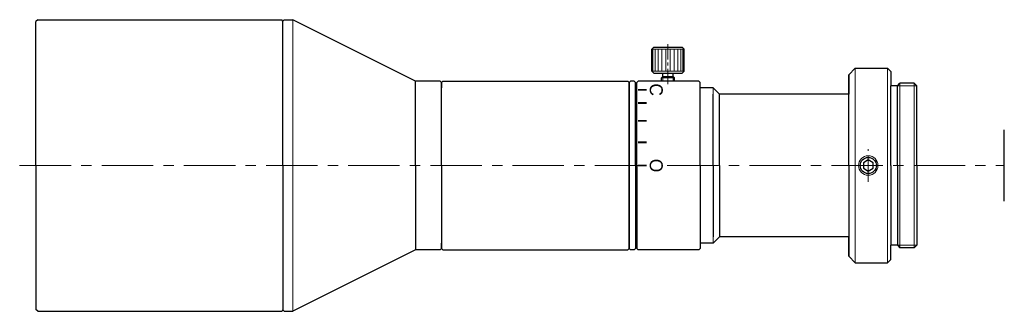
# Model space of a CAD drawing. Header units: millimetres. Extents: x -30 to 122, y 28 to 72.
import ezdxf
from ezdxf.enums import TextEntityAlignment as Align

# ---------------------------------------------------------------- set-up
doc = ezdxf.new("R2010")
doc.units = ezdxf.units.MM
doc.header["$LTSCALE"] = 0.25
doc.linetypes.add('CENTER', pattern=[50.8, 31.75, -6.35, 6.35, -6.35])
for name, color, linetype, lineweight in [('01_中心線', 1, 'CENTER', 20), ('01_外形線', 7, 'Continuous', 30), ('03_寸法・文字', 50, 'Continuous', 20), ('04_中心線', 1, 'CENTER', 20), ('Cﾏｳﾝﾄ', 7, 'Continuous', 30), ('画層1', 7, 'Continuous', 30), ('ﾋﾞｽ・ﾈｼﾞ', 7, 'Continuous', 30)]:
    doc.layers.add(name, color=color, linetype=linetype, lineweight=lineweight)
doc.styles.add('VS Standard', font='txt', dxfattribs={"height": 3})

# ---------------------------------------------------------------- blocks, each defined once
blk = doc.blocks.new('HM30##')
at = {"layer": '画層1'}
blk.add_lwpolyline([(-0.75, -0.43), (0, -0.87), (0.75, -0.43), (0.75, 0.43), (0, 0.87), (-0.75, 0.43)], close=True, dxfattribs=at)
at = {"layer": '画層1', "lineweight": 9}
blk.add_circle((0, 0), 1.5, dxfattribs=at)
at = {"layer": '画層1'}
blk.add_circle((0, 0), 1.25, dxfattribs=at)

msp = doc.modelspace()

# ---------------------------------------------------------------- hatches: boundary and pattern name
at = {"layer": '03_寸法・文字'}
h = msp.add_hatch(color=256, dxfattribs=at)
h.dxf.hatch_style = 1
h.paths.add_polyline_path([(67.17, 61.83), (67.17, 61.53), (65.87, 61.53), (65.87, 61.83)])
h = msp.add_hatch(color=256, dxfattribs=at)
h.dxf.hatch_style = 1
h.paths.add_polyline_path([(67.17, 59.81), (67.17, 59.51), (65.87, 59.51), (65.87, 59.81)])
h = msp.add_hatch(color=256, dxfattribs=at)
h.dxf.hatch_style = 1
h.paths.add_polyline_path([(67.17, 57.04), (67.17, 56.74), (65.87, 56.74), (65.87, 57.04)])
h = msp.add_hatch(color=256, dxfattribs=at)
h.dxf.hatch_style = 1
h.paths.add_polyline_path([(67.17, 53.73), (67.17, 53.43), (65.87, 53.43), (65.87, 53.73)])
h = msp.add_hatch(color=256, dxfattribs=at)
h.dxf.hatch_style = 1
h.paths.add_polyline_path([(67.17, 50.15), (67.17, 49.85), (65.87, 49.85), (65.87, 50.15)])

# ---------------------------------------------------------------- linework, layer by layer
at = {"layer": '01_中心線', "ltscale": 0.3}
msp.add_line((70.47, 68.75), (70.47, 62.5), dxfattribs=at)
at = {"layer": '01_外形線'}
for p, q in [((35.47, 62.8), (35.67, 63)), ((35.47, 62.8), (35.47, 62)), ((35.67, 63), (64.27, 63)), ((64.27, 63), (64.47, 62.8)), ((64.47, 62.8), (64.47, 50)), ((64.47, 37.2), (64.47, 50)), ((35.47, 37.2), (35.47, 38)), ((35.47, 37.2), (35.67, 37)), ((35.67, 37), (64.27, 37)), ((64.27, 37), (64.47, 37.2))]:
    msp.add_line(p, q, dxfattribs=at)
at = {"layer": '04_中心線'}
for p, q in [((-29.73, 50), (66.98, 50)), ((70.36, 50), (122.47, 50))]:
    msp.add_line(p, q, dxfattribs=at)
at = {"layer": 'Cﾏｳﾝﾄ', "color": 1, "linetype": 'CENTER', "lineweight": 20, "ltscale": 0.5}
msp.add_line((101.44, 47.5), (101.44, 52.5), dxfattribs=at)
at = {"layer": '画層1'}
for p, q in [((-26.93, 72.5), (-27.23, 72.2)), ((-27.23, 50), (-27.23, 72.2)), ((-26.93, 72.5), (10.77, 72.5)), ((10.97, 72.3), (10.77, 72.5)), ((11.17, 72.5), (10.97, 72.3)), ((10.97, 50), (10.97, 72.3)), ((11.17, 72.5), (12.47, 72.5)), ((31.47, 63), (12.47, 72.5)), ((68.3, 68.25), (67.97, 67.93)), ((67.97, 64.58), (67.97, 67.93)), ((68.3, 68.25), (72.65, 68.25)), ((72.65, 68.25), (72.97, 67.93)), ((72.97, 64.58), (72.97, 67.93)), ((68.3, 64.25), (67.97, 64.58)), ((68.3, 64.25), (72.65, 64.25)), ((69.67, 63.75), (69.67, 64.25)), ((71.27, 63.75), (71.27, 64.25)), ((72.65, 64.25), (72.97, 64.58)), ((98.44, 61), (98.44, 64)), ((31.47, 50), (31.47, 63)), ((35.27, 63), (31.47, 63)), ((35.47, 62.8), (35.27, 63)), ((35.47, 50), (35.47, 62.8)), ((64.67, 63), (64.47, 62.8)), ((64.47, 50), (64.47, 62.8)), ((65.27, 63), (64.67, 63)), ((65.47, 62.8), (65.27, 63)), ((65.47, 50), (65.47, 62.8)), ((65.87, 63), (65.67, 62.8)), ((65.67, 50), (65.67, 62.8)), ((75.27, 63), (65.87, 63)), ((69.67, 63.75), (69.47, 63.55)), ((69.47, 63), (69.47, 63.55)), ((69.67, 63.75), (71.27, 63.75)), ((71.47, 63.55), (71.27, 63.75)), ((71.47, 63), (71.47, 63.55)), ((75.47, 62.8), (75.27, 63)), ((75.47, 62), (75.47, 62.8)), ((65.67, 62.3), (65.47, 62.3)), ((77.47, 62), (75.47, 62)), ((75.47, 50), (75.47, 62)), ((78.47, 61), (77.47, 62)), ((77.47, 50), (77.47, 61)), ((78.47, 50), (78.47, 61)), ((98.44, 61), (78.47, 61)), ((98.44, 50), (98.44, 61)), ((104.94, 50), (104.94, 62.3)), ((105.94, 50), (105.94, 62.3)), ((122.47, 44.5), (122.47, 55.5)), ((-27.23, 50), (-27.23, 27.8)), ((10.97, 50), (10.97, 27.7)), ((31.47, 50), (31.47, 37)), ((35.47, 50), (35.47, 37.2)), ((64.47, 50), (64.47, 37.2)), ((65.47, 50), (65.47, 37.2)), ((65.67, 50), (65.67, 37.2)), ((75.47, 50), (75.47, 38)), ((77.47, 50), (77.47, 39)), ((78.47, 50), (78.47, 39)), ((98.44, 50), (98.44, 39)), ((104.94, 50), (104.94, 37.7)), ((105.94, 50), (105.94, 37.7)), ((78.47, 39), (77.47, 38)), ((98.44, 39), (78.47, 39)), ((98.44, 39), (98.44, 36)), ((31.47, 37), (12.47, 27.5)), ((35.27, 37), (31.47, 37)), ((35.47, 37.2), (35.27, 37)), ((64.67, 37), (64.47, 37.2)), ((65.27, 37), (64.67, 37)), ((65.47, 37.2), (65.27, 37)), ((65.67, 37.7), (65.47, 37.7)), ((65.87, 37), (65.67, 37.2)), ((75.27, 37), (65.87, 37)), ((75.47, 37.2), (75.27, 37)), ((77.47, 38), (75.47, 38)), ((75.47, 38), (75.47, 37.2)), ((-26.93, 27.5), (-27.23, 27.8)), ((-26.93, 27.5), (10.77, 27.5)), ((10.97, 27.7), (10.77, 27.5)), ((11.17, 27.5), (10.97, 27.7)), ((11.17, 27.5), (12.47, 27.5))]:
    msp.add_line(p, q, dxfattribs=at)
at = {"layer": '画層1', "lineweight": 20}
for p, q in [((12.47, 50), (12.47, 72.5)), ((99.44, 50), (99.44, 65)), ((69.67, 63), (69.67, 63.75)), ((71.27, 63), (71.27, 63.75)), ((77.47, 50), (77.47, 62)), ((12.47, 50), (12.47, 27.5)), ((77.47, 50), (77.47, 38)), ((99.44, 50), (99.44, 35))]:
    msp.add_line(p, q, dxfattribs=at)
at = {"layer": '画層1', "lineweight": 9}
for p, q in [((67.97, 67.93), (72.97, 67.93)), ((68.16, 67.93), (68.16, 64.58)), ((68.49, 67.93), (68.49, 64.58)), ((68.95, 67.93), (68.95, 64.58)), ((69.52, 67.93), (69.52, 64.58)), ((70.15, 67.93), (70.15, 64.58)), ((70.8, 67.93), (70.8, 64.58)), ((71.43, 67.93), (71.43, 64.58)), ((72, 67.93), (72, 64.58)), ((72.46, 67.93), (72.46, 64.58)), ((72.78, 67.93), (72.78, 64.58)), ((67.97, 64.58), (72.97, 64.58)), ((104.44, 50), (104.44, 65)), ((69.47, 63.55), (71.47, 63.55)), ((106.34, 50), (106.34, 62.7)), ((108.55, 50), (108.55, 62.7)), ((104.44, 50), (104.44, 35)), ((106.34, 50), (106.34, 37.3)), ((108.55, 50), (108.55, 37.3))]:
    msp.add_line(p, q, dxfattribs=at)
at = {"layer": '画層1', "ltscale": 0.5}
for p, q in [((98.44, 64), (99.44, 65)), ((98.44, 64), (98.44, 61)), ((99.44, 65), (104.44, 65)), ((104.44, 65), (104.94, 64.5)), ((104.94, 64.5), (104.94, 62.3)), ((105.94, 62.3), (106.34, 62.7)), ((108.55, 62.7), (106.34, 62.7)), ((108.94, 62.3), (108.55, 62.7)), ((105.94, 62.3), (104.94, 62.3)), ((108.94, 50), (108.94, 62.3)), ((108.94, 50), (108.94, 37.7)), ((98.44, 36), (98.44, 39)), ((104.94, 35.5), (104.94, 37.7)), ((105.94, 37.7), (104.94, 37.7)), ((105.94, 37.7), (106.34, 37.3)), ((108.55, 37.3), (106.34, 37.3)), ((108.94, 37.7), (108.55, 37.3)), ((98.44, 36), (99.44, 35)), ((104.44, 35), (104.94, 35.5)), ((99.44, 35), (104.44, 35))]:
    msp.add_line(p, q, dxfattribs=at)
at = {"layer": '画層1', "lineweight": 20, "ltscale": 0.5}
for p, q in [((105.94, 62.3), (108.94, 62.3)), ((105.94, 37.7), (108.94, 37.7))]:
    msp.add_line(p, q, dxfattribs=at)

# ---------------------------------------------------------------- block references
at = {"layer": 'ﾋﾞｽ・ﾈｼﾞ'}
msp.add_blockref('HM30##', (101.44, 50), dxfattribs=at)

# ---------------------------------------------------------------- texts
at = {"layer": '03_寸法・文字', "style": 'VS Standard'}
for s, p in [('C', (69.67, 61.7)), ('O', (69.67, 49.99))]:
    msp.add_text(s, height=2, rotation=270, dxfattribs=at).set_placement(p, align=Align.TOP_CENTER)

doc.saveas('drawing.dxf')
